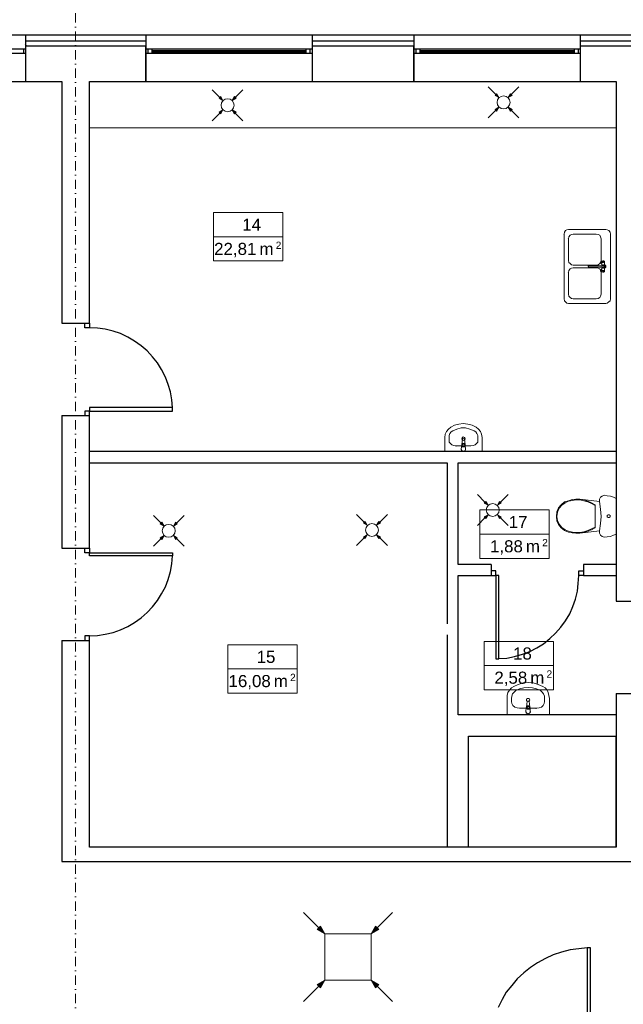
# Model space of a CAD drawing. Header units: millimetres. Extents: x -25785 to 64215, y 1802 to 45092.
# Tile 17 of 53: x 2392 to 8922, y 27737 to 38383. Entities that reach past the tile are written whole.
import ezdxf
from ezdxf.enums import TextEntityAlignment as Align

# ---------------------------------------------------------------- set-up
doc = ezdxf.new("R2010")
doc.units = ezdxf.units.MM
doc.header["$MEASUREMENT"] = 0
doc.linetypes.add('DASHDOTX2', pattern=[2, 1, -0.5, 0, -0.5])
for name, color, linetype, lineweight in [('2D - Rysunki i Obrazki_Nr_pióra__4', 84, 'Continuous', 13), ('GA Opis pomieszczeń', 7, 'Continuous', 15), ('Osie', 6, 'DASHDOTX2', 15), ('went grawita', 150, 'Continuous', 13)]:
    doc.layers.add(name, color=color, linetype=linetype, lineweight=lineweight)
for name, color, linetype in [('Cienka', 8, 'Continuous'), ('Stolarka', 4, 'Continuous'), ('Ściany', 2, 'Continuous')]:
    doc.layers.add(name, color=color, linetype=linetype)
doc.styles.add('ARIAL', font='arial.ttf')
doc.linetypes.add('BATTING', pattern='A,0.0001,-0.1,[134,ltypeshp.shx,S=0.1,R=0,X=-0.1,Y=0],-0.2,[134,ltypeshp.shx,S=0.1,R=180,X=0.1,Y=0],-0.1', length=0.4001)

# ---------------------------------------------------------------- blocks, each defined once
blk = doc.blocks.new('opis_pom')
for p, q in [((-57.55, 20), (-0.17, 20)), ((-57.55, -20), (-57.55, 20)), ((-57.55, -20), (-0.17, -20))]:
    blk.add_line(p, q)
at = {"ltscale": 10}
for p, q in [((-0.17, -20), (-0.17, 20)), ((-57.55, 0), (-0.17, 0))]:
    blk.add_line(p, q, dxfattribs=at)
at = {"ltscale": 20, "style": 'ARIAL'}
for s, height, p in [('m', 10, (-7.86, -5)), ('2', 6, (-1.36, -4))]:
    blk.add_text(s, height=height, dxfattribs=at).set_placement(p, align=Align.TOP_RIGHT)
at = {"ltscale": 10, "width": 0.7}
blk.add_attdef('NUMER_POM', text='', height=10, dxfattribs=at).set_placement((-80.09, 2), align=Align.BOTTOM_RIGHT)
blk.add_attdef('POWIERZCHNIA', text='', height=10, dxfattribs=at).set_placement((-103.39, -5), align=Align.TOP_LEFT)

msp = doc.modelspace()

# ---------------------------------------------------------------- hatches: boundary and pattern name
at = {"layer": 'went grawita', "linetype": 'Continuous'}
for points in [[(7575.99846, 37540.48019), (7551.85032, 37582.306), (7534.17265, 37564.62833)], [(7677.02442, 37540.48019), (7701.17256, 37582.306), (7718.85023, 37564.62833)], [(4590.87998, 37509.65577), (4566.73184, 37551.48158), (4549.05417, 37533.80391)], [(4691.90594, 37509.65577), (4716.05408, 37551.48158), (4733.73175, 37533.80391)], [(4590.87998, 37407.143), (4566.73184, 37365.31719), (4549.05417, 37382.99486)], [(4691.90594, 37407.143), (4716.05408, 37365.31719), (4733.73175, 37382.99486)], [(7575.99846, 37437.96742), (7551.85032, 37396.14162), (7534.17265, 37413.81929)], [(7677.02442, 37437.96742), (7701.17256, 37396.14162), (7718.85023, 37413.81929)], [(7458.71415, 33133.29767), (7434.56601, 33175.12347), (7416.88834, 33157.44581)], [(7559.74011, 33133.29767), (7583.88825, 33175.12347), (7601.56592, 33157.44581)], [(7458.71415, 33030.7849), (7434.56601, 32988.95909), (7416.88834, 33006.63676)], [(7559.74011, 33030.7849), (7583.88825, 32988.95909), (7601.56592, 33006.63676)], [(3954.23779, 32908.20057), (3930.08965, 32950.02638), (3912.41198, 32932.34871)], [(4055.26375, 32908.20057), (4079.41189, 32950.02638), (4097.08956, 32932.34871)], [(6152.78579, 32916.58814), (6128.63765, 32958.41395), (6110.95998, 32940.73628)], [(6253.81175, 32916.58814), (6277.95989, 32958.41395), (6295.63756, 32940.73628)], [(3954.23779, 32805.6878), (3930.08965, 32763.86199), (3912.41198, 32781.53966)], [(4055.26375, 32805.6878), (4079.41189, 32763.86199), (4097.08956, 32781.53966)], [(6152.78579, 32814.07537), (6128.63765, 32772.24957), (6110.95998, 32789.92724)], [(6253.81175, 32814.07537), (6277.95989, 32772.24957), (6295.63756, 32789.92724)], [(5692.80532, 28498.13781), (5609.1537, 28546.43409), (5644.50904, 28581.78943)], [(6192.80532, 28498.13781), (6276.45693, 28546.43409), (6241.1016, 28581.78943)], [(5692.80532, 27998.13781), (5609.1537, 27949.84153), (5644.50904, 27914.4862)], [(6192.80532, 27998.13781), (6276.45693, 27949.84153), (6241.1016, 27914.4862)]]:
    msp.add_hatch(color=256, dxfattribs=at).paths.add_polyline_path(points)

# ---------------------------------------------------------------- linework, layer by layer
at = {"layer": '2D - Rysunki i Obrazki_Nr_pióra__4', "linetype": 'Continuous', "flags": 128}
for points in [[(8295.51162, 36102.67596), (8287.06256, 36085.71479)], [(8312.47279, 36111.12502), (8295.51162, 36102.67596)], [(8329.37091, 36115.34955), (8312.47279, 36111.12502)], [(8731.58394, 36115.34955), (8329.37091, 36115.34955)], [(8748.48206, 36111.12502), (8731.58394, 36115.34955)], [(8765.44323, 36102.67596), (8748.48206, 36111.12502)], [(8778.11682, 36085.71479), (8765.44323, 36102.67596)], [(8282.83803, 36064.52909), (8278.6135, 36060.30456)], [(8287.06256, 36085.71479), (8282.83803, 36064.52909)], [(8282.83803, 36064.52909), (8282.83803, 35366.03152)], [(8329.37091, 36013.77168), (8325.14638, 36009.54715)], [(8333.59544, 36034.89433), (8329.37091, 36013.77168)], [(8329.37091, 36013.77168), (8329.37091, 35780.91814)], [(8346.33208, 36051.8555), (8333.59544, 36034.89433)], [(8363.2302, 36060.30456), (8346.33208, 36051.8555)], [(8380.19137, 36064.52909), (8363.2302, 36060.30456)], [(8629.94302, 36064.52909), (8380.19137, 36064.52909)], [(8651.12872, 36060.30456), (8629.94302, 36064.52909)], [(8668.02684, 36051.8555), (8651.12872, 36060.30456)], [(8676.53895, 36034.89433), (8668.02684, 36051.8555)], [(8680.76348, 36013.77168), (8676.53895, 36034.89433)], [(8680.76348, 35780.91814), (8680.76348, 36013.77168)], [(8782.34135, 36064.52909), (8778.11682, 36085.71479)], [(8782.34135, 35366.03152), (8782.34135, 36064.52909)], [(8329.37091, 35780.91814), (8333.59544, 35759.73244)], [(8676.53895, 35759.73244), (8680.76348, 35780.91814)], [(8689.21254, 35772.46909), (8684.98801, 35772.46909)], [(8684.98801, 35772.46909), (8684.98801, 35768.24456)], [(8693.43707, 35772.46909), (8689.21254, 35772.46909)], [(8701.88613, 35776.69361), (8693.43707, 35772.46909)], [(8706.17371, 35776.69361), (8701.88613, 35776.69361)], [(8710.39824, 35776.69361), (8706.17371, 35776.69361)], [(8710.39824, 35772.46909), (8706.17371, 35768.24456)], [(8710.39824, 35772.46909), (8706.17371, 35768.24456)], [(8710.39824, 35772.46909), (8710.39824, 35776.69361)], [(8710.39824, 35768.24456), (8710.39824, 35772.46909)], [(8714.62277, 35772.46909), (8710.39824, 35772.46909)], [(8714.62277, 35768.24456), (8718.8473, 35772.46909)], [(8718.8473, 35772.46909), (8714.62277, 35772.46909)], [(8718.8473, 35738.54674), (8718.8473, 35772.46909)], [(8333.59544, 35670.82817), (8329.37091, 35649.70552)], [(8333.59544, 35759.73244), (8346.33208, 35747.05886)], [(8346.33208, 35687.78934), (8333.59544, 35670.82817)], [(8346.33208, 35747.05886), (8363.2302, 35734.38527)], [(8363.2302, 35696.2384), (8346.33208, 35687.78934)], [(8363.2302, 35734.38527), (8380.19137, 35730.09769)], [(8380.19137, 35700.46293), (8363.2302, 35696.2384)], [(8380.19137, 35730.09769), (8629.94302, 35730.09769)], [(8629.94302, 35700.46293), (8380.19137, 35700.46293)], [(8545.26328, 35721.64863), (8541.03875, 35717.4241)], [(8541.03875, 35717.4241), (8541.03875, 35713.19957)], [(8541.03875, 35713.19957), (8545.26328, 35708.91199)], [(8549.55086, 35721.64863), (8545.26328, 35717.4241)], [(8549.55086, 35721.64863), (8545.26328, 35717.4241)], [(8545.26328, 35717.4241), (8545.26328, 35713.19957)], [(8545.26328, 35717.4241), (8549.55086, 35708.91199)], [(8545.26328, 35713.19957), (8549.55086, 35708.91199)], [(8710.39824, 35721.64863), (8549.55086, 35721.64863)], [(8553.77539, 35721.64863), (8549.55086, 35721.64863)], [(8710.39824, 35708.91199), (8549.55086, 35708.91199)], [(8549.55086, 35708.91199), (8553.77539, 35708.91199)], [(8629.94302, 35730.09769), (8651.12872, 35734.38527)], [(8651.12872, 35696.2384), (8629.94302, 35700.46293)], [(8651.12872, 35734.38527), (8668.02684, 35747.05886)], [(8668.02684, 35687.78934), (8651.12872, 35696.2384)], [(8668.02684, 35747.05886), (8676.53895, 35759.73244)], [(8676.53895, 35670.82817), (8668.02684, 35687.78934)], [(8680.76348, 35764.02003), (8676.53895, 35759.73244)], [(8680.76348, 35764.02003), (8676.53895, 35759.73244)], [(8676.53895, 35759.73244), (8680.76348, 35759.73244)], [(8693.43707, 35734.38527), (8676.53895, 35759.73244)], [(8693.43707, 35696.2384), (8676.53895, 35670.82817)], [(8680.76348, 35649.70552), (8676.53895, 35670.82817)], [(8680.76348, 35670.82817), (8676.53895, 35670.82817)], [(8676.53895, 35670.82817), (8680.76348, 35666.60364)], [(8680.76348, 35666.60364), (8676.53895, 35662.37911)], [(8684.98801, 35768.24456), (8680.76348, 35768.24456)], [(8680.76348, 35768.24456), (8680.76348, 35764.02003)], [(8680.76348, 35764.02003), (8680.76348, 35768.24456)], [(8680.76348, 35764.02003), (8684.98801, 35764.02003)], [(8680.76348, 35759.73244), (8684.98801, 35759.73244)], [(8684.98801, 35675.0527), (8680.76348, 35670.82817)], [(8684.98801, 35666.60364), (8680.76348, 35666.60364)], [(8680.76348, 35666.60364), (8680.76348, 35662.37911)], [(8680.76348, 35666.60364), (8680.76348, 35662.37911)], [(8684.98801, 35764.02003), (8689.21254, 35764.02003)], [(8684.98801, 35759.73244), (8689.21254, 35755.50792)], [(8689.21254, 35721.64863), (8684.98801, 35717.4241)], [(8689.21254, 35708.91199), (8684.98801, 35704.68746)], [(8689.21254, 35675.0527), (8684.98801, 35675.0527)], [(8689.21254, 35666.60364), (8684.98801, 35666.60364)], [(8689.21254, 35764.02003), (8693.43707, 35764.02003)], [(8689.21254, 35755.50792), (8693.43707, 35759.73244)], [(8697.72465, 35730.09769), (8689.21254, 35721.64863)], [(8689.21254, 35708.91199), (8697.72465, 35700.46293)], [(8693.43707, 35670.82817), (8689.21254, 35675.0527)], [(8693.43707, 35666.60364), (8689.21254, 35666.60364)], [(8693.43707, 35764.02003), (8697.72465, 35764.02003)], [(8693.43707, 35759.73244), (8697.72465, 35759.73244)], [(8693.43707, 35734.38527), (8693.43707, 35730.09769)], [(8693.43707, 35730.09769), (8697.72465, 35730.09769)], [(8697.72465, 35730.09769), (8693.43707, 35725.87316)], [(8697.72465, 35700.46293), (8693.43707, 35696.2384)], [(8697.72465, 35700.46293), (8693.43707, 35700.46293)], [(8693.43707, 35700.46293), (8693.43707, 35696.2384)], [(8697.72465, 35670.82817), (8693.43707, 35670.82817)], [(8697.72465, 35666.60364), (8693.43707, 35666.60364)], [(8697.72465, 35764.02003), (8701.88613, 35764.02003)], [(8697.72465, 35759.73244), (8706.17371, 35759.73244)], [(8697.72465, 35725.87316), (8697.72465, 35730.09769)], [(8697.72465, 35730.09769), (8701.88613, 35730.09769)], [(8697.72465, 35704.68746), (8697.72465, 35700.46293)], [(8701.88613, 35700.46293), (8697.72465, 35700.46293)], [(8706.17371, 35670.82817), (8697.72465, 35670.82817)], [(8701.88613, 35666.60364), (8697.72465, 35666.60364)], [(8701.88613, 35764.02003), (8706.17371, 35768.24456)], [(8701.88613, 35730.09769), (8706.17371, 35734.38527)], [(8710.39824, 35725.87316), (8701.88613, 35721.64863)], [(8701.88613, 35708.91199), (8710.39824, 35704.68746)], [(8706.17371, 35700.46293), (8701.88613, 35700.46293)], [(8706.17371, 35662.37911), (8701.88613, 35666.60364)], [(8706.17371, 35768.24456), (8710.39824, 35768.24456)], [(8706.17371, 35759.73244), (8710.39824, 35764.02003)], [(8706.17371, 35734.38527), (8710.39824, 35734.38527)], [(8714.62277, 35721.64863), (8706.17371, 35721.64863)], [(8706.17371, 35708.91199), (8714.62277, 35708.91199)], [(8710.39824, 35696.2384), (8706.17371, 35700.46293)], [(8710.39824, 35666.60364), (8706.17371, 35670.82817)], [(8710.39824, 35764.02003), (8714.62277, 35764.02003)], [(8710.39824, 35734.38527), (8714.62277, 35734.38527)], [(8714.62277, 35734.38527), (8710.39824, 35730.09769)], [(8718.8473, 35725.87316), (8710.39824, 35725.87316)], [(8718.8473, 35717.4241), (8710.39824, 35721.64863)], [(8710.39824, 35708.91199), (8718.8473, 35713.19957)], [(8710.39824, 35704.68746), (8718.8473, 35704.68746)], [(8714.62277, 35696.2384), (8710.39824, 35692.01387)], [(8714.62277, 35696.2384), (8710.39824, 35696.2384)], [(8714.62277, 35666.60364), (8710.39824, 35666.60364)], [(8714.62277, 35764.02003), (8714.62277, 35768.24456)], [(8714.62277, 35734.38527), (8718.8473, 35738.54674)], [(8718.8473, 35738.54674), (8714.62277, 35734.38527)], [(8727.29636, 35730.09769), (8714.62277, 35738.54674)], [(8718.8473, 35730.09769), (8714.62277, 35734.38527)], [(8718.8473, 35717.4241), (8714.62277, 35721.64863)], [(8714.62277, 35708.91199), (8718.8473, 35713.19957)], [(8718.8473, 35700.46293), (8714.62277, 35696.2384)], [(8714.62277, 35692.01387), (8727.29636, 35700.46293)], [(8718.8473, 35692.01387), (8714.62277, 35696.2384)], [(8718.8473, 35692.01387), (8714.62277, 35687.78934)], [(8714.62277, 35662.37911), (8714.62277, 35666.60364)], [(8723.07183, 35721.64863), (8718.8473, 35725.87316)], [(8718.8473, 35713.19957), (8718.8473, 35717.4241)], [(8718.8473, 35713.19957), (8718.8473, 35717.4241)], [(8718.8473, 35704.68746), (8723.07183, 35713.19957)], [(8718.8473, 35692.01387), (8718.8473, 35662.37911)], [(8723.07183, 35713.19957), (8723.07183, 35721.64863)], [(8731.58394, 35721.64863), (8727.29636, 35730.09769)], [(8727.29636, 35700.46293), (8731.58394, 35708.91199)], [(8731.58394, 35708.91199), (8731.58394, 35721.64863)], [(8329.37091, 35649.70552), (8325.14638, 35645.41794)], [(8329.37091, 35649.70552), (8329.37091, 35416.85198)], [(8680.76348, 35662.37911), (8684.98801, 35662.37911)], [(8684.98801, 35662.37911), (8680.76348, 35658.15458)], [(8680.76348, 35416.85198), (8680.76348, 35649.70552)], [(8684.98801, 35662.37911), (8689.21254, 35658.15458)], [(8689.21254, 35658.15458), (8693.43707, 35658.15458)], [(8693.43707, 35658.15458), (8701.88613, 35653.93005)], [(8701.88613, 35653.93005), (8706.17371, 35653.93005)], [(8710.39824, 35662.37911), (8706.17371, 35662.37911)], [(8710.39824, 35658.15458), (8706.17371, 35653.93005)], [(8710.39824, 35658.15458), (8706.17371, 35653.93005)], [(8706.17371, 35653.93005), (8710.39824, 35653.93005)], [(8710.39824, 35658.15458), (8710.39824, 35662.37911)], [(8710.39824, 35653.93005), (8710.39824, 35658.15458)], [(8714.62277, 35658.15458), (8710.39824, 35658.15458)], [(8714.62277, 35658.15458), (8718.8473, 35662.37911)], [(8718.8473, 35662.37911), (8714.62277, 35662.37911)], [(8282.83803, 35366.03152), (8287.06256, 35344.90888)], [(8329.37091, 35416.85198), (8333.59544, 35395.66628)], [(8333.59544, 35395.66628), (8346.33208, 35378.76817)], [(8346.33208, 35378.76817), (8363.2302, 35370.25605)], [(8363.2302, 35370.25605), (8380.19137, 35366.03152)], [(8380.19137, 35366.03152), (8629.94302, 35366.03152)], [(8629.94302, 35366.03152), (8651.12872, 35370.25605)], [(8651.12872, 35370.25605), (8668.02684, 35378.76817)], [(8668.02684, 35378.76817), (8676.53895, 35395.66628)], [(8676.53895, 35395.66628), (8680.76348, 35416.85198)], [(8778.11682, 35344.90888), (8782.34135, 35366.03152)], [(8287.06256, 35344.90888), (8295.51162, 35332.17224)], [(8295.51162, 35332.17224), (8312.47279, 35319.49865)], [(8312.47279, 35319.49865), (8329.37091, 35315.27412)], [(8329.37091, 35315.27412), (8731.58394, 35315.27412)], [(8731.58394, 35315.27412), (8748.48206, 35319.49865)], [(8748.48206, 35319.49865), (8765.44323, 35332.17224)], [(8765.44323, 35332.17224), (8778.11682, 35344.90888)], [(7055.13934, 33977.54851), (7029.72911, 33956.36281)], [(7097.51074, 33998.67115), (7055.13934, 33977.54851)], [(7144.04362, 34011.4078), (7097.51074, 33998.67115)], [(7169.45385, 33969.0364), (7122.85792, 33956.36281)], [(7190.63955, 34015.63232), (7144.04362, 34011.4078)], [(7215.98672, 33969.0364), (7169.45385, 33969.0364)], [(7241.39695, 34011.4078), (7190.63955, 34015.63232)], [(7262.58265, 33956.36281), (7215.98672, 33969.0364)], [(7287.99288, 33998.67115), (7241.39695, 34011.4078)], [(7330.30123, 33977.54851), (7287.99288, 33998.67115)], [(7355.71146, 33956.36281), (7330.30123, 33977.54851)], [(6995.86983, 33901.31782), (6991.6453, 33867.45853)], [(6991.6453, 33715.06021), (6991.6453, 33867.45853)], [(7008.54341, 33930.95258), (6995.86983, 33901.31782)], [(7029.72911, 33956.36281), (7008.54341, 33930.95258)], [(7046.69028, 33909.76688), (7038.24123, 33888.64423)], [(7038.24123, 33888.64423), (7038.24123, 33867.45853)], [(7038.24123, 33837.82377), (7038.24123, 33867.45853)], [(7059.36387, 33926.72805), (7046.69028, 33909.76688)], [(7076.32504, 33939.40164), (7059.36387, 33926.72805)], [(7122.85792, 33956.36281), (7076.32504, 33939.40164)], [(7177.90291, 33863.234), (7173.67838, 33850.49736)], [(7182.12744, 33867.45853), (7177.90291, 33863.234)], [(7190.63955, 33871.68306), (7182.12744, 33867.45853)], [(7203.31314, 33867.45853), (7190.63955, 33871.68306)], [(7207.53766, 33863.234), (7203.31314, 33867.45853)], [(7211.82525, 33850.49736), (7207.53766, 33863.234)], [(7309.17858, 33939.40164), (7262.58265, 33956.36281)], [(7326.0767, 33926.72805), (7309.17858, 33939.40164)], [(7338.81334, 33909.76688), (7326.0767, 33926.72805)], [(7347.2624, 33888.64423), (7338.81334, 33909.76688)], [(7347.2624, 33867.45853), (7347.2624, 33888.64423)], [(7347.2624, 33837.82377), (7347.2624, 33867.45853)], [(7376.89716, 33930.95258), (7355.71146, 33956.36281)], [(7389.57075, 33901.31782), (7376.89716, 33930.95258)], [(7393.79528, 33867.45853), (7389.57075, 33901.31782)], [(7393.79528, 33715.06021), (7393.79528, 33867.45853)], [(7038.24123, 33837.82377), (7038.24123, 33816.63807)], [(7038.24123, 33816.63807), (7050.91481, 33799.73996)], [(7050.91481, 33799.73996), (7067.87598, 33787.00331)], [(7067.87598, 33787.00331), (7088.99863, 33778.55426)], [(7088.99863, 33778.55426), (7114.40886, 33774.32973)], [(7114.40886, 33774.32973), (7110.18433, 33770.1052)], [(7271.03171, 33774.32973), (7114.40886, 33774.32973)], [(7173.67838, 33782.77879), (7169.45385, 33740.47044)], [(7169.45385, 33748.9195), (7169.45385, 33736.24591)], [(7173.67838, 33850.49736), (7177.90291, 33842.0483)], [(7173.67838, 33791.22784), (7182.12744, 33846.27283)], [(7177.90291, 33795.51543), (7173.67838, 33782.77879)], [(7177.90291, 33795.51543), (7173.67838, 33782.77879)], [(7177.90291, 33842.0483), (7182.12744, 33837.82377)], [(7186.35197, 33799.73996), (7177.90291, 33795.51543)], [(7186.35197, 33799.73996), (7177.90291, 33795.51543)], [(7182.12744, 33791.22784), (7177.90291, 33778.55426)], [(7177.90291, 33778.55426), (7177.90291, 33765.88067)], [(7177.90291, 33765.88067), (7207.53766, 33765.88067)], [(7177.90291, 33765.88067), (7207.53766, 33765.88067)], [(7186.35197, 33850.49736), (7182.12744, 33846.27283)], [(7182.12744, 33837.82377), (7190.63955, 33833.59924)], [(7190.63955, 33795.51543), (7182.12744, 33791.22784)], [(7190.63955, 33854.72189), (7186.35197, 33850.49736)], [(7199.08861, 33799.73996), (7186.35197, 33799.73996)], [(7199.08861, 33799.73996), (7186.35197, 33799.73996)], [(7199.08861, 33850.49736), (7190.63955, 33854.72189)], [(7190.63955, 33833.59924), (7203.31314, 33837.82377)], [(7203.31314, 33791.22784), (7190.63955, 33795.51543)], [(7203.31314, 33846.27283), (7199.08861, 33850.49736)], [(7207.53766, 33795.51543), (7199.08861, 33799.73996)], [(7207.53766, 33795.51543), (7199.08861, 33799.73996)], [(7203.31314, 33846.27283), (7211.82525, 33791.22784)], [(7203.31314, 33837.82377), (7207.53766, 33842.0483)], [(7207.53766, 33778.55426), (7203.31314, 33791.22784)], [(7207.53766, 33842.0483), (7211.82525, 33850.49736)], [(7211.82525, 33782.77879), (7207.53766, 33795.51543)], [(7211.82525, 33782.77879), (7207.53766, 33795.51543)], [(7207.53766, 33765.88067), (7207.53766, 33778.55426)], [(7211.82525, 33782.77879), (7215.98672, 33740.47044)], [(7215.98672, 33736.24591), (7215.98672, 33748.9195)], [(7271.03171, 33774.32973), (7296.44194, 33778.55426)], [(7296.44194, 33778.55426), (7317.62764, 33787.00331)], [(7317.62764, 33787.00331), (7334.52576, 33799.73996)], [(7334.52576, 33799.73996), (7347.2624, 33816.63807)], [(7347.2624, 33816.63807), (7347.2624, 33837.82377)], [(7393.79528, 33715.06021), (6991.6453, 33715.06021)], [(7169.45385, 33740.47044), (7169.45385, 33736.24591)], [(7169.45385, 33736.24591), (7173.67838, 33723.50927)], [(7169.45385, 33736.24591), (7173.67838, 33723.50927)], [(7173.67838, 33723.50927), (7186.35197, 33719.28474)], [(7173.67838, 33723.50927), (7186.35197, 33715.06021)], [(7186.35197, 33719.28474), (7199.08861, 33719.28474)], [(7186.35197, 33715.06021), (7199.08861, 33715.06021)], [(7199.08861, 33719.28474), (7211.82525, 33723.50927)], [(7199.08861, 33715.06021), (7211.82525, 33723.50927)], [(7211.82525, 33723.50927), (7215.98672, 33736.24591)], [(7211.82525, 33723.50927), (7215.98672, 33736.24591)], [(7215.98672, 33740.47044), (7215.98672, 33736.24591)], [(8663.80231, 33198.59573), (8676.53895, 33219.71837)], [(8676.53895, 33219.71837), (8693.43707, 33232.45501)], [(8693.43707, 33232.45501), (8714.62277, 33240.90407)], [(8714.62277, 33240.90407), (8748.48206, 33236.67954)], [(8748.48206, 33236.67954), (8782.34135, 33232.45501)], [(8782.34135, 33232.45501), (8816.20063, 33219.71837)], [(8816.20063, 33219.71837), (8845.83539, 33207.04478)], [(8219.28093, 33105.46692), (8248.97874, 33139.32621)], [(8227.79304, 33101.24239), (8257.4278, 33135.10168)], [(8248.97874, 33139.32621), (8287.06256, 33168.96097)], [(8257.4278, 33135.10168), (8291.28709, 33160.44886)], [(8287.06256, 33168.96097), (8329.37091, 33181.63456)], [(8291.28709, 33160.44886), (8329.37091, 33177.41003)], [(8329.37091, 33181.63456), (8367.45473, 33194.3712)], [(8329.37091, 33177.41003), (8371.74231, 33185.85908)], [(8367.45473, 33194.3712), (8409.82612, 33198.59573)], [(8371.74231, 33185.85908), (8409.82612, 33190.08361)], [(8409.82612, 33198.59573), (8452.13447, 33198.59573)], [(8409.82612, 33190.08361), (8452.13447, 33190.08361)], [(8452.13447, 33198.59573), (8663.80231, 33173.1855)], [(8452.13447, 33198.59573), (8494.50587, 33190.08361)], [(8452.13447, 33190.08361), (8494.50587, 33181.63456)], [(8494.50587, 33190.08361), (8536.81422, 33177.41003)], [(8494.50587, 33181.63456), (8536.81422, 33168.96097)], [(8536.81422, 33177.41003), (8579.12256, 33160.44886)], [(8536.81422, 33168.96097), (8579.12256, 33151.9998)], [(8579.12256, 33160.44886), (8617.26943, 33139.32621)], [(8579.12256, 33151.9998), (8617.26943, 33130.87715)], [(8617.26943, 33139.32621), (8617.26943, 32889.57455)], [(8663.80231, 33173.1855), (8663.80231, 33198.59573)], [(8676.53895, 33092.73028), (8663.80231, 33173.1855)], [(8845.83539, 33207.04478), (8845.83539, 32821.79292)], [(8198.15829, 33012.27506), (8202.38281, 33063.09552)], [(8202.38281, 32965.74219), (8198.15829, 33012.27506)], [(8202.38281, 33063.09552), (8219.28093, 33105.46692)], [(8202.38281, 33012.27506), (8210.83187, 33058.87099)], [(8210.83187, 32969.96672), (8202.38281, 33012.27506)], [(8210.83187, 33058.87099), (8227.79304, 33101.24239)], [(8680.76348, 33012.27506), (8676.53895, 33092.73028)], [(8676.53895, 32936.10743), (8680.76348, 33012.27506)], [(8756.93112, 33029.23623), (8748.48206, 33020.78717)], [(8748.48206, 33020.78717), (8748.48206, 33012.27506)], [(8748.48206, 33012.27506), (8748.48206, 33008.11359)], [(8748.48206, 33008.11359), (8756.93112, 32999.60147)], [(8765.44323, 33029.23623), (8756.93112, 33029.23623)], [(8769.66776, 33029.23623), (8765.44323, 33029.23623)], [(8778.11682, 33020.78717), (8769.66776, 33029.23623)], [(8769.66776, 32999.60147), (8778.11682, 33008.11359)], [(8778.11682, 33012.27506), (8778.11682, 33020.78717)], [(8778.11682, 33008.11359), (8778.11682, 33012.27506)], [(8219.28093, 32923.43384), (8202.38281, 32965.74219)], [(8227.79304, 32927.65837), (8210.83187, 32969.96672)], [(8248.97874, 32889.57455), (8219.28093, 32923.43384)], [(8257.4278, 32893.79908), (8227.79304, 32927.65837)], [(8617.26943, 32898.02361), (8579.12256, 32876.83791)], [(8663.80231, 32855.71526), (8676.53895, 32936.10743)], [(8756.93112, 32999.60147), (8765.44323, 32999.60147)], [(8765.44323, 32999.60147), (8769.66776, 32999.60147)], [(8287.06256, 32859.93979), (8248.97874, 32889.57455)], [(8291.28709, 32868.38885), (8257.4278, 32893.79908)], [(8329.37091, 32842.97862), (8287.06256, 32859.93979)], [(8329.37091, 32851.42768), (8291.28709, 32868.38885)], [(8371.74231, 32842.97862), (8329.37091, 32851.42768)], [(8367.45473, 32834.52956), (8329.37091, 32842.97862)], [(8409.82612, 32830.30504), (8367.45473, 32834.52956)], [(8409.82612, 32838.75409), (8371.74231, 32842.97862)], [(8452.13447, 32838.75409), (8409.82612, 32838.75409)], [(8452.13447, 32830.30504), (8409.82612, 32830.30504)], [(8663.80231, 32855.71526), (8452.13447, 32830.30504)], [(8494.50587, 32847.20315), (8452.13447, 32838.75409)], [(8494.50587, 32838.75409), (8452.13447, 32830.30504)], [(8536.81422, 32859.93979), (8494.50587, 32847.20315)], [(8536.81422, 32851.42768), (8494.50587, 32838.75409)], [(8579.12256, 32876.83791), (8536.81422, 32859.93979)], [(8579.12256, 32868.38885), (8536.81422, 32851.42768)], [(8617.26943, 32889.57455), (8579.12256, 32868.38885)], [(8663.80231, 32830.30504), (8663.80231, 32855.71526)], [(8676.53895, 32809.11934), (8663.80231, 32830.30504)], [(8693.43707, 32796.44575), (8676.53895, 32809.11934)], [(8714.62277, 32787.93364), (8693.43707, 32796.44575)], [(8748.48206, 32792.15816), (8714.62277, 32787.93364)], [(8782.34135, 32796.44575), (8748.48206, 32792.15816)], [(8816.20063, 32809.11934), (8782.34135, 32796.44575)], [(8845.83539, 32821.79292), (8816.20063, 32809.11934)], [(7783.27167, 31196.23184), (7736.73879, 31175.04614)], [(7838.31665, 31213.19301), (7783.27167, 31196.23184)], [(7893.36164, 31217.41754), (7838.31665, 31213.19301)], [(7948.40663, 31213.19301), (7893.36164, 31217.41754)], [(7999.16403, 31196.23184), (7948.40663, 31213.19301)], [(8049.98449, 31175.04614), (7999.16403, 31196.23184)], [(7673.24474, 31107.32756), (7664.73263, 31077.6928)], [(7690.14286, 31132.73779), (7673.24474, 31107.32756)], [(7711.32856, 31158.08497), (7690.14286, 31132.73779)], [(7736.73879, 31175.04614), (7711.32856, 31158.08497)], [(7724.00215, 31094.59092), (7715.55309, 31069.24374)], [(7740.96332, 31111.55209), (7724.00215, 31094.59092)], [(7757.86144, 31128.51326), (7740.96332, 31111.55209)], [(7800.23284, 31149.63591), (7757.86144, 31128.51326)], [(7846.76571, 31158.08497), (7800.23284, 31149.63591)], [(7893.36164, 31162.37255), (7846.76571, 31158.08497)], [(7939.89452, 31158.08497), (7893.36164, 31162.37255)], [(7982.26592, 31149.63591), (7939.89452, 31158.08497)], [(8024.57426, 31128.51326), (7982.26592, 31149.63591)], [(8045.75996, 31111.55209), (8024.57426, 31128.51326)], [(8058.43355, 31094.59092), (8045.75996, 31111.55209)], [(8075.39472, 31158.08497), (8049.98449, 31175.04614)], [(8071.17019, 31069.24374), (8058.43355, 31094.59092)], [(8096.58042, 31132.73779), (8075.39472, 31158.08497)], [(8109.25401, 31107.32756), (8096.58042, 31132.73779)], [(8117.70307, 31077.6928), (8109.25401, 31107.32756)], [(7664.73263, 31077.6928), (7664.73263, 31043.83352)], [(7664.73263, 30866.02496), (7664.73263, 31043.83352)], [(7715.55309, 31069.24374), (7711.32856, 31043.83352)], [(7711.32856, 31009.97423), (7711.32856, 31043.83352)], [(7711.32856, 31009.97423), (7715.55309, 30988.78853)], [(7715.55309, 30988.78853), (7728.28973, 30967.60283)], [(7884.91258, 31043.83352), (7876.40047, 31035.38446)], [(7876.40047, 31035.38446), (7876.40047, 31026.87235)], [(7876.40047, 31026.87235), (7876.40047, 31018.42329)], [(7876.40047, 31018.42329), (7884.91258, 31014.19876)], [(7880.625, 31009.97423), (7876.40047, 30954.92924)], [(7884.91258, 31014.19876), (7880.625, 31009.97423)], [(7893.36164, 31043.83352), (7884.91258, 31043.83352)], [(7893.36164, 31018.42329), (7884.91258, 31014.19876)], [(7884.91258, 31014.19876), (7893.36164, 31009.97423)], [(7901.8107, 31043.83352), (7893.36164, 31043.83352)], [(7901.8107, 31014.19876), (7893.36164, 31018.42329)], [(7893.36164, 31009.97423), (7901.8107, 31014.19876)], [(7906.03523, 31035.38446), (7901.8107, 31043.83352)], [(7901.8107, 31014.19876), (7906.03523, 31018.42329)], [(7901.8107, 31009.97423), (7901.8107, 31014.19876)], [(7910.25976, 30954.92924), (7901.8107, 31009.97423)], [(7910.25976, 31026.87235), (7906.03523, 31035.38446)], [(7906.03523, 31018.42329), (7910.25976, 31026.87235)], [(8054.20902, 30967.60283), (8066.94566, 30988.78853)], [(8066.94566, 30988.78853), (8071.17019, 31009.97423)], [(8071.17019, 31043.83352), (8071.17019, 31069.24374)], [(8071.17019, 31009.97423), (8071.17019, 31043.83352)], [(8121.9276, 31043.83352), (8117.70307, 31077.6928)], [(8121.9276, 30866.02496), (8121.9276, 31043.83352)], [(7728.28973, 30967.60283), (7749.41238, 30950.70471)], [(7749.41238, 30950.70471), (7774.82261, 30942.1926)], [(7774.82261, 30942.1926), (7800.23284, 30937.96807)], [(7800.23284, 30937.96807), (7982.26592, 30937.96807)], [(7872.17594, 30946.41713), (7867.95141, 30904.10878)], [(7867.95141, 30912.55784), (7867.95141, 30899.88425)], [(7867.95141, 30904.10878), (7867.95141, 30899.88425)], [(7867.95141, 30899.88425), (7876.40047, 30887.21066)], [(7867.95141, 30899.88425), (7872.17594, 30887.21066)], [(7876.40047, 30954.92924), (7872.17594, 30946.41713)], [(7876.40047, 30954.92924), (7872.17594, 30946.41713)], [(7872.17594, 30887.21066), (7884.91258, 30878.69855)], [(7884.91258, 30963.3783), (7876.40047, 30954.92924)], [(7884.91258, 30963.3783), (7876.40047, 30954.92924)], [(7876.40047, 30887.21066), (7884.91258, 30878.69855)], [(7884.91258, 30954.92924), (7880.625, 30942.1926)], [(7880.625, 30929.51901), (7880.625, 30942.1926)], [(7906.03523, 30929.51901), (7880.625, 30929.51901)], [(7906.03523, 30929.51901), (7880.625, 30929.51901)], [(7897.58617, 30963.3783), (7884.91258, 30963.3783)], [(7897.58617, 30963.3783), (7884.91258, 30963.3783)], [(7893.36164, 30959.15377), (7884.91258, 30954.92924)], [(7884.91258, 30878.69855), (7897.58617, 30878.69855)], [(7884.91258, 30878.69855), (7897.58617, 30878.69855)], [(7901.8107, 30954.92924), (7893.36164, 30959.15377)], [(7910.25976, 30954.92924), (7897.58617, 30963.3783)], [(7910.25976, 30954.92924), (7897.58617, 30963.3783)], [(7897.58617, 30878.69855), (7910.25976, 30887.21066)], [(7897.58617, 30878.69855), (7910.25976, 30887.21066)], [(7906.03523, 30942.1926), (7901.8107, 30954.92924)], [(7906.03523, 30942.1926), (7906.03523, 30929.51901)], [(7914.48429, 30946.41713), (7910.25976, 30954.92924)], [(7914.48429, 30946.41713), (7910.25976, 30954.92924)], [(7910.25976, 30887.21066), (7914.48429, 30899.88425)], [(7910.25976, 30887.21066), (7918.77187, 30899.88425)], [(7914.48429, 30946.41713), (7914.48429, 30904.10878)], [(7918.77187, 30899.88425), (7914.48429, 30912.55784)], [(7914.48429, 30904.10878), (7914.48429, 30899.88425)], [(7982.26592, 30937.96807), (7977.97833, 30933.74354)], [(7982.26592, 30937.96807), (8011.90068, 30942.1926)], [(8011.90068, 30942.1926), (8037.3109, 30950.70471)], [(8037.3109, 30950.70471), (8054.20902, 30967.60283)], [(7664.73263, 30866.02496), (8121.9276, 30866.02496)]]:
    msp.add_lwpolyline(points, dxfattribs=at)
at = {"layer": 'Cienka', "linetype": 'BATTING', "ltscale": 150}
for p, q in [((2453.49187, 38155.79725), (3757.42124, 38155.79725)), ((5556.56635, 38155.79725), (6657.21389, 38155.79725)), ((8456.42205, 38155.79725), (9264.94654, 38155.79725))]:
    msp.add_line(p, q, dxfattribs=at)
at = {"layer": 'Cienka', "linetype": 'Continuous', "flags": 128}
for points in [[(3757.42124, 38215.06677), (2453.49187, 38215.06677)], [(6657.21389, 38215.06677), (5556.56635, 38215.06677)], [(9264.94654, 38215.06677), (8456.42205, 38215.06677)]]:
    msp.add_lwpolyline(points, dxfattribs=at)
at = {"layer": 'Osie', "ltscale": 100}
msp.add_line((2995.36658, 41255.70129), (2995.36658, 5830.07652), dxfattribs=at)
at = {"layer": 'Stolarka', "linetype": 'Continuous', "flags": 128}
for points in [[(2453.49187, 38215.06677), (654.34676, 38215.06677)], [(2453.49187, 38215.06677), (2453.49187, 37715.56346)], [(2466.22851, 38096.52774), (2453.49187, 38113.48891)], [(3757.42124, 38215.06677), (3757.42124, 37715.56346)], [(5556.56635, 38215.06677), (3757.42124, 38215.06677)], [(5556.56635, 38215.06677), (5556.56635, 37715.56346)], [(6657.21389, 38215.06677), (6657.21389, 37715.56346)], [(8456.42205, 38215.06677), (6657.21389, 38215.06677)], [(8456.42205, 38215.06677), (8456.42205, 37715.56346)], [(654.34676, 38066.89298), (2453.49187, 38066.89298)], [(654.34676, 38020.3601), (2453.49187, 38020.3601)], [(2432.36922, 38066.89298), (2432.36922, 38020.3601)], [(2453.49187, 38096.52774), (2453.49187, 37715.56346)], [(3757.42124, 37715.56346), (3757.42124, 38096.52774)], [(3757.42124, 38066.89298), (5556.56635, 38066.89298)], [(3757.42124, 38020.3601), (5556.56635, 38020.3601)], [(3778.54389, 38066.89298), (3778.54389, 38020.3601)], [(3820.91529, 38066.89298), (3820.91529, 38020.3601)], [(3820.91529, 38049.99486), (5488.78472, 38049.99486)], [(3820.91529, 38037.25822), (5488.78472, 38037.25822)], [(5488.78472, 38066.89298), (5488.78472, 38020.3601)], [(5531.15612, 38066.89298), (5531.15612, 38020.3601)], [(5556.56635, 38096.52774), (5556.56635, 37715.56346)], [(6657.21389, 37715.56346), (6657.21389, 38096.52774)], [(6657.21389, 38066.89298), (8456.42205, 38066.89298)], [(6657.21389, 38020.3601), (8456.42205, 38020.3601)], [(6678.39959, 38066.89298), (6678.39959, 38020.3601)], [(6720.70794, 38066.89298), (6720.70794, 38020.3601)], [(6720.70794, 38049.99486), (8388.64042, 38049.99486)], [(6720.70794, 38037.25822), (8388.64042, 38037.25822)], [(8388.64042, 38066.89298), (8388.64042, 38020.3601)], [(8435.23635, 38066.89298), (8435.23635, 38020.3601)], [(8456.42205, 38096.52774), (8456.42205, 37715.56346)], [(654.34676, 37715.56346), (2453.49187, 37715.56346)], [(3757.42124, 37715.56346), (5556.56635, 37715.56346)], [(6657.21389, 37715.56346), (8456.42205, 37715.56346)], [(3097.0075, 35052.78582), (3097.0075, 35103.60628)], [(3147.7649, 35052.78582), (3097.0075, 35052.78582)], [(3147.7649, 35103.60628), (3147.7649, 35052.78582)], [(3232.44465, 35048.56129), (3147.7649, 35052.78582)], [(3317.12439, 35035.82465), (3232.44465, 35048.56129)], [(3401.80414, 35014.702), (3317.12439, 35035.82465)], [(3482.25936, 34989.29177), (3401.80414, 35014.702)], [(3562.65152, 34951.1449), (3482.25936, 34989.29177)], [(3634.59463, 34908.83656), (3562.65152, 34951.1449)], [(3706.60078, 34858.07915), (3634.59463, 34908.83656)], [(3770.09483, 34803.03416), (3706.60078, 34858.07915)], [(3829.36435, 34739.47707), (3770.09483, 34803.03416)], [(3884.40934, 34671.75849), (3829.36435, 34739.47707)], [(3926.71768, 34599.81538), (3884.40934, 34671.75849)], [(3969.08908, 34519.36017), (3926.71768, 34599.81538)], [(3998.72384, 34438.968), (3969.08908, 34519.36017)], [(4024.07102, 34358.51279), (3998.72384, 34438.968)], [(4036.80766, 34273.83304), (4024.07102, 34358.51279)], [(4045.25672, 34189.15329), (3147.7649, 34189.15329)], [(3147.7649, 34189.15329), (3147.7649, 34151.06948)], [(4045.25672, 34189.15329), (4036.80766, 34273.83304)], [(4045.25672, 34151.06948), (4045.25672, 34189.15329)], [(3147.7649, 34151.06948), (3097.0075, 34151.06948)], [(3097.0075, 34151.06948), (3097.0075, 34104.5366)], [(3147.7649, 34104.5366), (3147.7649, 34151.06948)], [(3147.7649, 34151.06948), (4045.25672, 34151.06948)], [(3097.0075, 32619.71837), (3097.0075, 32670.53883)], [(3147.7649, 32619.71837), (3097.0075, 32619.71837)], [(3147.7649, 32670.53883), (3147.7649, 32619.71837)], [(3147.7649, 32619.71837), (4045.25672, 32619.71837)], [(3147.7649, 32585.85908), (3147.7649, 32619.71837)], [(4045.25672, 32585.85908), (3147.7649, 32585.85908)], [(4036.80766, 32501.24239), (4045.25672, 32585.85908)], [(4045.25672, 32619.71837), (4045.25672, 32585.85908)], [(4024.07102, 32416.56265), (4036.80766, 32501.24239)], [(3998.72384, 32331.8829), (4024.07102, 32416.56265)], [(7541.96907, 32423.86747), (7491.14861, 32423.86747)], [(7491.14861, 32373.11007), (7541.96907, 32373.11007)], [(7541.96907, 32373.11007), (7541.96907, 32423.86747)], [(7541.96907, 32373.11007), (7541.96907, 31471.39372)], [(7575.82836, 32373.11007), (7541.96907, 32373.11007)], [(7575.82836, 31471.39372), (7575.82836, 32373.11007)], [(8435.23635, 32288.43032), (8439.46088, 32373.11007)], [(8439.46088, 32373.11007), (8439.46088, 32423.86747)], [(8439.46088, 32423.86747), (8490.28134, 32423.86747)], [(8490.28134, 32373.11007), (8439.46088, 32373.11007)], [(3969.08908, 32251.42768), (3998.72384, 32331.8829)], [(8426.72424, 32203.75058), (8435.23635, 32288.43032)], [(3884.40934, 32103.25389), (3926.71768, 32175.26005)], [(3926.71768, 32175.26005), (3969.08908, 32251.42768)], [(8405.6016, 32119.07083), (8426.72424, 32203.75058)], [(3829.36435, 32035.53531), (3884.40934, 32103.25389)], [(8375.96684, 32038.67867), (8405.6016, 32119.07083)], [(3706.60078, 31916.99628), (3770.09483, 31972.04127)], [(3770.09483, 31972.04127), (3829.36435, 32035.53531)], [(8295.51162, 31881.99276), (8342.10755, 31958.22345)], [(8342.10755, 31958.22345), (8375.96684, 32038.67867)], [(3562.65152, 31823.86747), (3634.59463, 31866.23887)], [(3634.59463, 31866.23887), (3706.60078, 31916.99628)], [(8244.75421, 31814.27419), (8295.51162, 31881.99276)], [(3147.7649, 31722.28961), (3232.44465, 31726.51414)], [(3232.44465, 31726.51414), (3317.12439, 31739.18773)], [(3317.12439, 31739.18773), (3401.80414, 31756.1489)], [(3401.80414, 31756.1489), (3482.25936, 31785.78366)], [(3482.25936, 31785.78366), (3562.65152, 31823.86747)], [(8126.15213, 31691.51062), (8189.70923, 31750.78014)], [(8189.70923, 31750.78014), (8244.75421, 31814.27419)], [(3147.7649, 31722.28961), (3097.0075, 31722.28961)], [(3097.0075, 31722.28961), (3097.0075, 31671.46915)], [(3147.7649, 31671.46915), (3147.7649, 31722.28961)], [(7986.49045, 31589.93276), (8058.43355, 31636.46563)], [(8058.43355, 31636.46563), (8126.15213, 31691.51062)], [(7745.18785, 31496.80395), (7829.86759, 31522.21418)], [(7829.86759, 31522.21418), (7910.25976, 31551.84894)], [(7910.25976, 31551.84894), (7986.49045, 31589.93276)], [(7541.96907, 31471.39372), (7575.82836, 31471.39372)], [(7575.82836, 31475.61825), (7660.5081, 31479.84278)], [(7660.5081, 31479.84278), (7745.18785, 31496.80395)], [(8346.33208, 28326.01089), (8253.20327, 28300.60066)], [(8439.46088, 28338.74753), (8346.33208, 28326.01089)], [(8532.58969, 28347.19659), (8439.46088, 28338.74753)], [(8566.44898, 28347.19659), (8532.58969, 28347.19659)], [(8532.58969, 28347.19659), (8532.58969, 27246.54905)], [(8566.44898, 27246.54905), (8566.44898, 28347.19659)], [(8079.61925, 28232.88209), (7994.9395, 28186.28616)], [(8164.299, 28270.9659), (8079.61925, 28232.88209)], [(8253.20327, 28300.60066), (8164.299, 28270.9659)], [(7918.77187, 28135.52875), (7846.76571, 28076.25924)], [(7994.9395, 28186.28616), (7918.77187, 28135.52875)], [(7774.82261, 28012.76519), (7715.55309, 27940.75903)], [(7846.76571, 28076.25924), (7774.82261, 28012.76519)], [(7715.55309, 27940.75903), (7656.28357, 27868.81593)], [(7609.68764, 27788.36071), (7567.3793, 27703.74402)], [(7656.28357, 27868.81593), (7609.68764, 27788.36071)]]:
    msp.add_lwpolyline(points, dxfattribs=at)
at = {"layer": 'went grawita', "linetype": 'Continuous'}
for p, q in [((4475.02332, 37625.51243), (4557.893, 37542.64274)), ((4807.76259, 37625.51243), (4724.89291, 37542.64274)), ((7460.1418, 37656.33685), (7543.01149, 37573.46716)), ((7534.17265, 37564.62833), (7551.85032, 37582.306)), ((7575.99846, 37540.48019), (7551.85032, 37582.306)), ((7677.02442, 37540.48019), (7701.17256, 37582.306)), ((7718.85023, 37564.62833), (7701.17256, 37582.306)), ((7792.88108, 37656.33685), (7710.0114, 37573.46716)), ((4549.05417, 37533.80391), (4566.73184, 37551.48158)), ((4590.87998, 37509.65577), (4549.05417, 37533.80391)), ((4590.87998, 37509.65577), (4566.73184, 37551.48158)), ((4691.90594, 37509.65577), (4716.05408, 37551.48158)), ((4691.90594, 37509.65577), (4733.73175, 37533.80391)), ((4733.73175, 37533.80391), (4716.05408, 37551.48158)), ((7575.99846, 37540.48019), (7534.17265, 37564.62833)), ((7677.02442, 37540.48019), (7718.85023, 37564.62833)), ((4475.02332, 37291.28635), (4557.893, 37374.15603)), ((4590.87998, 37407.143), (4549.05417, 37382.99486)), ((4549.05417, 37382.99486), (4566.73184, 37365.31719)), ((4590.87998, 37407.143), (4566.73184, 37365.31719)), ((4691.90594, 37407.143), (4733.73175, 37382.99486)), ((4691.90594, 37407.143), (4716.05408, 37365.31719)), ((4733.73175, 37382.99486), (4716.05408, 37365.31719)), ((4807.76259, 37291.28635), (4724.89291, 37374.15603)), ((7460.1418, 37322.11077), (7543.01149, 37404.98045)), ((7575.99846, 37437.96742), (7534.17265, 37413.81929)), ((7534.17265, 37413.81929), (7551.85032, 37396.14162)), ((7575.99846, 37437.96742), (7551.85032, 37396.14162)), ((7677.02442, 37437.96742), (7718.85023, 37413.81929)), ((7677.02442, 37437.96742), (7701.17256, 37396.14162)), ((7718.85023, 37413.81929), (7701.17256, 37396.14162)), ((7792.88108, 37322.11077), (7710.0114, 37404.98045)), ((7342.8575, 33249.15432), (7425.72718, 33166.28464)), ((7675.59677, 33249.15432), (7592.72709, 33166.28464)), ((7416.88834, 33157.44581), (7434.56601, 33175.12347)), ((7458.71415, 33133.29767), (7416.88834, 33157.44581)), ((7458.71415, 33133.29767), (7434.56601, 33175.12347)), ((7559.74011, 33133.29767), (7583.88825, 33175.12347)), ((7559.74011, 33133.29767), (7601.56592, 33157.44581)), ((7601.56592, 33157.44581), (7583.88825, 33175.12347)), ((3838.38113, 33024.05723), (3921.25081, 32941.18754)), ((4171.12041, 33024.05723), (4088.25072, 32941.18754)), ((6036.92914, 33032.4448), (6119.79882, 32949.57511)), ((6369.66841, 33032.4448), (6286.79873, 32949.57511)), ((7458.71415, 33030.7849), (7416.88834, 33006.63676)), ((7416.88834, 33006.63676), (7434.56601, 32988.95909)), ((7458.71415, 33030.7849), (7434.56601, 32988.95909)), ((7559.74011, 33030.7849), (7601.56592, 33006.63676)), ((7559.74011, 33030.7849), (7583.88825, 32988.95909)), ((7601.56592, 33006.63676), (7583.88825, 32988.95909)), ((3912.41198, 32932.34871), (3930.08965, 32950.02638)), ((3954.23779, 32908.20057), (3912.41198, 32932.34871)), ((3954.23779, 32908.20057), (3930.08965, 32950.02638)), ((4055.26375, 32908.20057), (4079.41189, 32950.02638)), ((4055.26375, 32908.20057), (4097.08956, 32932.34871)), ((4097.08956, 32932.34871), (4079.41189, 32950.02638)), ((6110.95998, 32940.73628), (6128.63765, 32958.41395)), ((6152.78579, 32916.58814), (6110.95998, 32940.73628)), ((6152.78579, 32916.58814), (6128.63765, 32958.41395)), ((6253.81175, 32916.58814), (6277.95989, 32958.41395)), ((6253.81175, 32916.58814), (6295.63756, 32940.73628)), ((6295.63756, 32940.73628), (6277.95989, 32958.41395)), ((7342.8575, 32914.92824), (7425.72718, 32997.79793)), ((7675.59677, 32914.92824), (7592.72709, 32997.79793)), ((3954.23779, 32805.6878), (3912.41198, 32781.53966)), ((3954.23779, 32805.6878), (3930.08965, 32763.86199)), ((4055.26375, 32805.6878), (4097.08956, 32781.53966)), ((4055.26375, 32805.6878), (4079.41189, 32763.86199)), ((6152.78579, 32814.07537), (6110.95998, 32789.92724)), ((6152.78579, 32814.07537), (6128.63765, 32772.24957)), ((6253.81175, 32814.07537), (6295.63756, 32789.92724)), ((6253.81175, 32814.07537), (6277.95989, 32772.24957)), ((3838.38113, 32689.83114), (3921.25081, 32772.70083)), ((3912.41198, 32781.53966), (3930.08965, 32763.86199)), ((4097.08956, 32781.53966), (4079.41189, 32763.86199)), ((4171.12041, 32689.83114), (4088.25072, 32772.70083)), ((6036.92914, 32698.21872), (6119.79882, 32781.0884)), ((6110.95998, 32789.92724), (6128.63765, 32772.24957)), ((6295.63756, 32789.92724), (6277.95989, 32772.24957)), ((6369.66841, 32698.21872), (6286.79873, 32781.0884)), ((5461.092, 28729.85113), (5626.83137, 28564.11176)), ((6424.51863, 28729.85113), (6258.77927, 28564.11176)), ((5644.50904, 28581.78943), (5609.1537, 28546.43409)), ((5692.80532, 28498.13781), (5609.1537, 28546.43409)), ((5692.80532, 28498.13781), (5644.50904, 28581.78943)), ((6192.80532, 28498.13781), (6241.1016, 28581.78943)), ((6192.80532, 28498.13781), (6276.45693, 28546.43409)), ((6241.1016, 28581.78943), (6276.45693, 28546.43409)), ((5461.092, 27766.4245), (5626.83137, 27932.16387)), ((5692.80532, 27998.13781), (5609.1537, 27949.84153)), ((5644.50904, 27914.4862), (5609.1537, 27949.84153)), ((5692.80532, 27998.13781), (5644.50904, 27914.4862)), ((6192.80532, 27998.13781), (6241.1016, 27914.4862)), ((6192.80532, 27998.13781), (6276.45693, 27949.84153)), ((6241.1016, 27914.4862), (6276.45693, 27949.84153)), ((6424.51863, 27766.4245), (6258.77927, 27932.16387))]:
    msp.add_line(p, q, dxfattribs=at)
at = {"layer": 'went grawita'}
msp.add_line((3147.7649, 37215.56346), (8845.83539, 37215.56346), dxfattribs=at)
at = {"layer": 'went grawita', "linetype": 'Continuous'}
msp.add_lwpolyline([(5692.80532, 28498.13781), (5692.80532, 27998.13781), (6192.80532, 27998.13781), (6192.80532, 28498.13781), (5692.80532, 28498.13781)], dxfattribs=at)
for centre in [(4641.39296, 37458.39939), (7626.51144, 37489.22381), (7509.22713, 33082.04128), (4004.75077, 32856.94418), (6203.29877, 32865.33176)]:
    msp.add_circle(centre, 70, dxfattribs=at)
at = {"layer": 'Ściany', "linetype": 'Continuous', "flags": 128}
for points in [[(3757.42124, 38096.52774), (2453.49187, 38096.52774)], [(6657.21389, 38096.52774), (5556.56635, 38096.52774)], [(8845.83539, 38096.52774), (8456.42205, 38096.52774)], [(9146.40751, 38096.52774), (8845.83539, 38096.52774)], [(2453.49187, 37715.56346), (2847.19279, 37715.56346)], [(2847.19279, 37715.56346), (2847.19279, 35103.60628)], [(3147.7649, 35103.60628), (3147.7649, 37715.56346)], [(3147.7649, 37715.56346), (3757.42124, 37715.56346)], [(5556.56635, 37715.56346), (6657.21389, 37715.56346)], [(5556.56635, 37715.56346), (5806.31801, 37715.56346)], [(6204.24346, 37715.56346), (6657.21389, 37715.56346)], [(8456.42205, 37715.56346), (8845.83539, 37715.56346)], [(8845.83539, 37715.56346), (8845.83539, 36026.44527)], [(8845.83539, 36026.44527), (8845.83539, 32097.94818)], [(2847.19279, 35103.60628), (3147.7649, 35103.60628)], [(2847.19279, 34104.5366), (3147.7649, 34104.5366)], [(2847.19279, 34104.5366), (2847.19279, 32670.53883)], [(3147.7649, 32670.53883), (3147.7649, 34104.5366)], [(8845.83539, 33715.06021), (3147.7649, 33715.06021)], [(3147.7649, 33592.29665), (7017.05553, 33592.29665)], [(7017.05553, 33592.29665), (7017.05553, 31852.358)], [(7135.59456, 33592.29665), (8845.83539, 33592.29665)], [(7135.59456, 32491.6491), (7135.59456, 33592.29665)], [(2847.19279, 32670.53883), (3147.7649, 32670.53883)], [(7491.14861, 32491.6491), (7135.59456, 32491.6491)], [(7491.14861, 32491.6491), (7491.14861, 32373.11007)], [(8490.28134, 32491.6491), (8490.28134, 32373.11007)], [(8845.83539, 32491.6491), (8490.28134, 32491.6491)], [(7135.59456, 32373.11007), (7491.14861, 32373.11007)], [(7135.59456, 30866.02496), (7135.59456, 32373.11007)], [(8490.28134, 32373.11007), (8845.83539, 32373.11007)], [(8845.83539, 32097.94818), (9146.40751, 32097.94818)], [(7017.05553, 31733.88202), (7017.05553, 30866.02496)], [(2847.19279, 31671.46915), (3147.7649, 31671.46915)], [(2847.19279, 31671.46915), (2847.19279, 29282.77223)], [(3147.7649, 29435.17055), (3147.7649, 31671.46915)], [(8845.83539, 31098.8785), (9146.40751, 31098.8785)], [(8845.83539, 31098.8785), (8845.83539, 29435.17055)], [(7017.05553, 30866.02496), (7017.05553, 29435.17055)], [(8845.83539, 30866.02496), (7135.59456, 30866.02496)], [(7245.68453, 29435.17055), (7245.68453, 30637.39595)], [(7245.68453, 30637.39595), (8845.83539, 30637.39595)], [(8845.83539, 29435.17055), (8845.83539, 30637.39595)], [(8845.83539, 29435.17055), (3147.7649, 29435.17055)], [(2847.19279, 29282.77223), (9146.40751, 29282.77223)]]:
    msp.add_lwpolyline(points, dxfattribs=at)

# ---------------------------------------------------------------- block references
at = {"layer": 'GA Opis pomieszczeń'}
ref = msp.add_blockref('opis_pom', (5240.51364, 36035.98286), dxfattribs=dict(at, xscale=13.07591999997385, yscale=13.07592000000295, zscale=13.07592000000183))
ref.add_attrib('NUMER_POM', '14', dxfattribs={"layer": '0', "ltscale": 10, "height": 130.7592, "style": 'ARIAL'}).set_placement((5002.85323, 36062.1347), align=Align.BOTTOM_RIGHT)
ref.add_attrib('POWIERZCHNIA', '22,81', dxfattribs={"layer": '0', "ltscale": 10, "height": 130.7592, "style": 'ARIAL'}).set_placement((4952.8434, 35970.60326), align=Align.TOP_RIGHT)
ref = msp.add_blockref('opis_pom', (8123.17186, 32820.52288), dxfattribs=dict(at, xscale=13.07591999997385, yscale=13.07592000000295, zscale=13.07592000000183))
ref.add_attrib('NUMER_POM', '17', dxfattribs={"layer": '0', "ltscale": 10, "height": 130.7592, "style": 'ARIAL'}).set_placement((7885.51146, 32846.67472), align=Align.BOTTOM_RIGHT)
ref.add_attrib('POWIERZCHNIA', '1,88', dxfattribs={"layer": '0', "ltscale": 10, "height": 130.7592, "style": 'ARIAL'}).set_placement((7835.50162, 32755.14328), align=Align.TOP_RIGHT)
ref = msp.add_blockref('opis_pom', (5396.09152, 31363.19297), dxfattribs=dict(at, xscale=13.07591999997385, yscale=13.07592000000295, zscale=13.07592000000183))
ref.add_attrib('NUMER_POM', '15', dxfattribs={"layer": '0', "ltscale": 10, "height": 130.7592, "style": 'ARIAL'}).set_placement((5158.43111, 31389.34481), align=Align.BOTTOM_RIGHT)
ref.add_attrib('POWIERZCHNIA', '16,08', dxfattribs={"layer": '0', "ltscale": 10, "height": 130.7592, "style": 'ARIAL'}).set_placement((5108.42128, 31297.81337), align=Align.TOP_RIGHT)
ref = msp.add_blockref('opis_pom', (8170.34812, 31399.74682), dxfattribs=dict(at, xscale=13.07591999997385, yscale=13.07592000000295, zscale=13.07592000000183))
ref.add_attrib('NUMER_POM', '18', dxfattribs={"layer": '0', "ltscale": 10, "height": 130.7592, "style": 'ARIAL'}).set_placement((7932.68771, 31425.89866), align=Align.BOTTOM_RIGHT)
ref.add_attrib('POWIERZCHNIA', '2,58', dxfattribs={"layer": '0', "ltscale": 10, "height": 130.7592, "style": 'ARIAL'}).set_placement((7882.67788, 31334.36722), align=Align.TOP_RIGHT)

doc.saveas('drawing.dxf')
